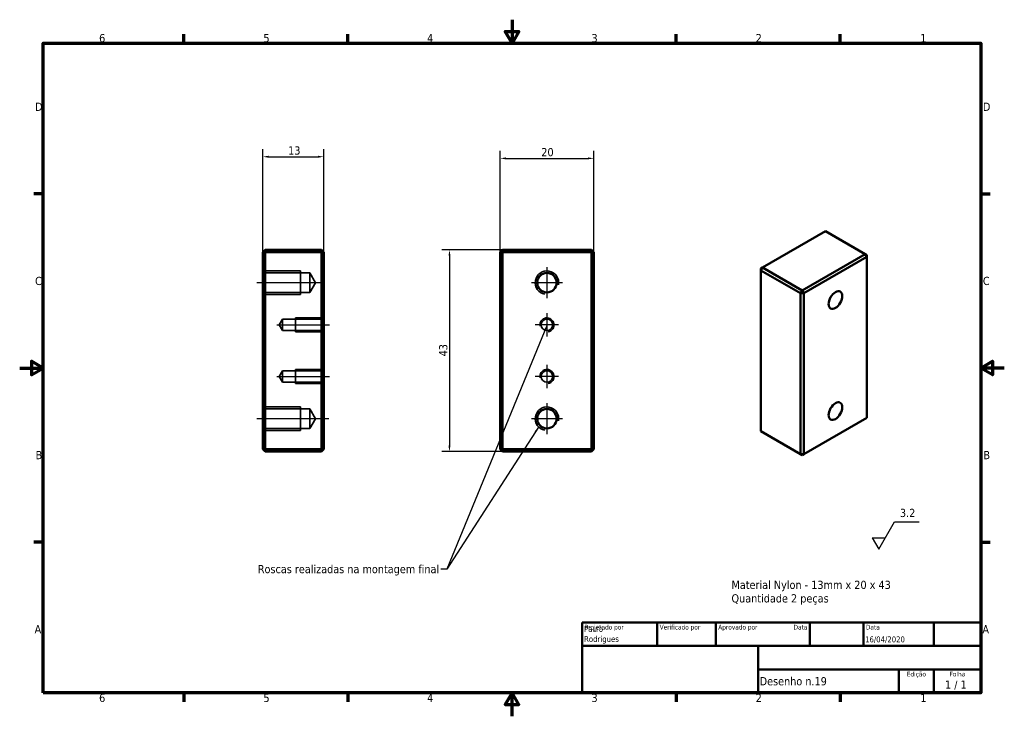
# Model space of a CAD drawing. Header units: millimetres. Extents: x 0 to 210, y 0 to 149.
import ezdxf
from ezdxf.enums import TextEntityAlignment as Align

# ---------------------------------------------------------------- set-up
doc = ezdxf.new("R2010")
doc.units = ezdxf.units.MM
doc.header["$LTSCALE"] = 0.5
for name, color, linetype, lineweight in [('Borda (ISO)', 7, 'Continuous', 70), ('Dimensão (ISO)', 7, 'Continuous', 25), ('Estreito visível (ISO)', 7, 'Continuous', 35), ('Linha de centro (ISO)', 7, 'Continuous', 25), ('Marca de centro (ISO)', 7, 'Continuous', 25), ('Oculto (ISO)', 7, 'Continuous', 35), ('Símbolo (ISO)', 7, 'Continuous', 25), ('Título (ISO)', 7, 'Continuous', 50), ('Visível (ISO)', 7, 'Continuous', 50)]:
    doc.layers.add(name, color=color, linetype=linetype, lineweight=lineweight)
doc.styles.add('Estilo de texto13', font='tahoma.ttf')
doc.styles.add('Estilo de texto14', font='tahoma.ttf')
doc.styles.add('Texto da nota (ISO)', font='tahoma.ttf')
doc.dimstyles.new('Padrão (ISO)', dxfattribs={"dimscale": 0.5, "dimtxt": 3.5, "dimasz": 2.5, "dimexe": 3.175, "dimexo": 0, "dimgap": 0.762, "dimtad": 1, "dimrnd": 1e-08, "dimzin": 0, "dimtxsty": 'Texto da nota (ISO)', "dimcen": 0.09, "dimdle": 10, "dimclrd": 256, "dimclre": 256, "dimclrt": 256, "dimazin": 0, "dimtfac": 1.001486, "dimtmove": 0, "dimatfit": 3, "dimfxl": 1, "dimtolj": 1, "dimtzin": 0, "dimlwd": -1, "dimlwe": -1, "dimarcsym": 0})
doc.dimstyles.new('Padrão - Método 1b (ISO)$7', dxfattribs={"dimscale": 0.5, "dimtxt": 3.5, "dimasz": 2.5, "dimexe": 3.175, "dimexo": 0, "dimgap": 0.762, "dimtad": 1, "dimtoh": 1, "dimrnd": 1e-08, "dimtxsty": 'Texto da nota (ISO)', "dimcen": 0.09, "dimdle": 10, "dimclrd": 256, "dimclre": 256, "dimclrt": 256, "dimazin": 2, "dimtfac": 1, "dimtmove": 0, "dimatfit": 3, "dimfxl": 1, "dimtolj": 1, "dimlwd": -1, "dimlwe": -1, "dimarcsym": 0})

# ---------------------------------------------------------------- blocks, each defined once
blk = doc.blocks.new('Bordas Borda padrão')
at = {"layer": 'Borda (ISO)'}
for p, q in [((70, 287), (70, 290.9)), ((140, 287), (140, 290.9)), ((280, 287), (280, 290.9)), ((350, 287), (350, 290.9)), ((10, 222.75), (6.1, 222.75)), ((410, 222.75), (413.9, 222.75)), ((10, 74.25), (6.1, 74.25)), ((410, 74.25), (413.9, 74.25)), ((70, 10), (70, 6.1)), ((140, 10), (140, 6.1)), ((280, 10), (280, 6.1)), ((350, 10), (350, 6.1))]:
    blk.add_line(p, q, dxfattribs=at)
at = {"layer": 'Borda (ISO)', "flags": 128}
for points in [[(210, 297), (210, 287), (207.11, 292), (212.89, 292), (210, 287)], [(10, 10), (10, 287), (410, 287), (410, 10), (10, 10)], [(0, 148.5), (10, 148.5), (5, 151.39), (5, 145.61), (10, 148.5)], [(420, 148.5), (410, 148.5), (415, 151.39), (415, 145.61), (410, 148.5)], [(210, 0), (210, 10), (207.11, 5), (212.89, 5), (210, 10)]]:
    blk.add_lwpolyline(points, dxfattribs=at)
at = {"layer": 'Borda (ISO)', "char_height": 3.5, "attachment_point": 7, "style": 'Texto da nota (ISO)'}
for s, insert in [('6', (33.88, 287.33)), ('5', (103.98, 287.33)), ('4', (173.78, 287.4)), ('3', (243.91, 287.33)), ('2', (313.94, 287.4)), ('1', (384.21, 287.4)), ('D', (6.57, 258.13)), ('D', (410.87, 258.13)), ('C', (6.56, 183.81)), ('C', (410.86, 183.81)), ('B', (6.78, 109.63)), ('B', (411.08, 109.63)), ('A', (6.36, 35.38)), ('A', (410.66, 35.38)), ('6', (33.88, 6.03)), ('5', (103.98, 6.03)), ('4', (173.78, 6.1)), ('3', (243.91, 6.03)), ('2', (313.94, 6.1)), ('1', (384.21, 6.1))]:
    blk.add_mtext(s, dxfattribs=dict(at, insert=insert))
blk = doc.blocks.new('Blocos de títulos ISO')
at = {"layer": 'Título (ISO)'}
for p, q in [((270.07, 130), (100.07, 130)), ((100.07, 130), (100.07, 100)), ((132.07, 120), (132.07, 130)), ((157.07, 120), (157.07, 130)), ((197.07, 120), (197.07, 130)), ((220.07, 120), (220.07, 130)), ((250.07, 120), (250.07, 130)), ((270.07, 100), (270.07, 130)), ((100.07, 120), (270.07, 120)), ((175.07, 120), (175.07, 100)), ((270.07, 110), (175.07, 110)), ((235.07, 100), (235.07, 110)), ((250.07, 100), (250.07, 110)), ((100.07, 100), (270.07, 100))]:
    blk.add_line(p, q, dxfattribs=at)
at = {"layer": 'Título (ISO)', "style": 'Estilo de texto14'}
for s, p in [('Projetado por', (101.07, 129)), ('Verificado por', (133.07, 129)), ('Aprovado por', (158.07, 129)), ('Data', (221.07, 129))]:
    blk.add_text(s, height=2, dxfattribs=at).set_placement(p, align=Align.TOP_LEFT)
blk.add_text('Data', height=2, dxfattribs=at).set_placement((196.07, 129), align=Align.TOP_RIGHT)
for s, p in [('Edição', (242.57, 109)), ('Folha', (260.07, 109))]:
    blk.add_text(s, height=2, dxfattribs=at).set_placement(p, align=Align.TOP_CENTER)
at = {"layer": 'Título (ISO)', "style": 'Texto da nota (ISO)'}
blk.add_text('1 / 1 ', height=3.5, dxfattribs=at).set_placement((260.07, 103.5), align=Align.MIDDLE_CENTER)
at = {"layer": 'Título (ISO)'}
for tag, p, height, style in [('AUTOR_001', (100.82, 125.99), 2.5, 'Estilo de texto13'), ('AUTOR_002', (100.82, 121.71), 2.5, 'Estilo de texto13'), ('DATA_DE_CRIAÇÃO_001', (220.69, 121.54), 2.5, 'Estilo de texto13'), ('NÚMERO_DA_PEÇA_001', (175.72, 103.21), 3.5, 'Texto da nota (ISO)')]:
    blk.add_attdef(tag, p, '', height=height, dxfattribs=dict(at, style=style))
at = {"layer": 'Título (ISO)', "style": 'Estilo de texto13'}
for tag, p in [('VERIFICADO_POR', (133.07, 121)), ('APROVADO_POR_ENG.', (158.07, 121))]:
    blk.add_attdef(tag, text='', height=2.5, dxfattribs=at).set_placement(p, align=Align.BOTTOM_LEFT)
blk.add_attdef('DATA_DE_APROVAÇÃO_DA_ENG.', text='', height=2.5, dxfattribs=at).set_placement((196.07, 121), align=Align.BOTTOM_RIGHT)
at = {"layer": 'Título (ISO)', "style": 'Texto da nota (ISO)'}
for tag, p in [('TÍTULO', (222.57, 115)), ('EMPRESA', (137.41, 109.96)), ('NÚMERO_DE_REVISÃO', (242.57, 103.5))]:
    blk.add_attdef(tag, text='', height=3.5, dxfattribs=at).set_placement(p, align=Align.MIDDLE_CENTER)
blk = doc.blocks.new('*D5')
at = {"layer": 'Defpoints', "color": 0, "transparency": 16777216}
for p in [(64.86, 119.29), (51.86, 98.94), (64.86, 98.94)]:
    blk.add_point(p, dxfattribs=at)
at = {"layer": 'Dimensão (ISO)', "transparency": 16777216}
for p, q in [((51.86, 98.94), (51.86, 120.88)), ((64.86, 98.94), (64.86, 120.88)), ((53.11, 119.29), (63.61, 119.29))]:
    blk.add_line(p, q, dxfattribs=at)
for points in [[(53.11, 119.5), (53.11, 119.08), (51.86, 119.29)], [(63.61, 119.5), (63.61, 119.08), (64.86, 119.29)]]:
    blk.add_solid(points, dxfattribs=at)
at = {"layer": 'Dimensão (ISO)', "transparency": 16777216, "insert": (57.25, 121.49), "char_height": 1.75, "attachment_point": 1, "style": 'Texto da nota (ISO)'}
blk.add_mtext('\\A1;13', dxfattribs=at)
blk = doc.blocks.new('*D6')
at = {"layer": 'Defpoints', "color": 0, "transparency": 16777216}
for p in [(122.45, 118.94), (102.45, 98.94), (122.45, 98.94)]:
    blk.add_point(p, dxfattribs=at)
at = {"layer": 'Dimensão (ISO)', "transparency": 16777216}
for p, q in [((102.45, 98.94), (102.45, 120.53)), ((122.45, 98.94), (122.45, 120.53)), ((103.7, 118.94), (121.2, 118.94))]:
    blk.add_line(p, q, dxfattribs=at)
for points in [[(103.7, 119.15), (103.7, 118.73), (102.45, 118.94)], [(121.2, 119.15), (121.2, 118.73), (122.45, 118.94)]]:
    blk.add_solid(points, dxfattribs=at)
at = {"layer": 'Dimensão (ISO)', "transparency": 16777216, "insert": (111.25, 121.14), "char_height": 1.75, "attachment_point": 1, "style": 'Texto da nota (ISO)'}
blk.add_mtext('\\A1;20', dxfattribs=at)
blk = doc.blocks.new('*D7')
at = {"layer": 'Defpoints', "color": 0, "transparency": 16777216}
for p in [(102.95, 99.44), (91.66, 56.44), (102.95, 56.44)]:
    blk.add_point(p, dxfattribs=at)
at = {"layer": 'Dimensão (ISO)', "transparency": 16777216}
for p, q in [((102.95, 99.44), (90.07, 99.44)), ((91.66, 98.19), (91.66, 57.69)), ((102.95, 56.44), (90.07, 56.44))]:
    blk.add_line(p, q, dxfattribs=at)
for points in [[(91.45, 98.19), (91.87, 98.19), (91.66, 99.44)], [(91.45, 57.69), (91.87, 57.69), (91.66, 56.44)]]:
    blk.add_solid(points, dxfattribs=at)
at = {"layer": 'Dimensão (ISO)', "transparency": 16777216, "insert": (89.46, 76.72), "char_height": 1.75, "attachment_point": 1, "rotation": 90, "style": 'Texto da nota (ISO)'}
blk.add_mtext('\\A1;43', dxfattribs=at)
blk = doc.blocks.new('Identificador de textura de superfície1')
at = {"layer": 'Símbolo (ISO)'}
for p, q in [((366.49, 71.25), (373.21, 82.88)), ((373.21, 82.88), (383.71, 82.88)), ((363.67, 76.15), (366.49, 71.25)), ((363.67, 76.15), (369.32, 76.15))]:
    blk.add_line(p, q, dxfattribs=at)
at = {"layer": 'Símbolo (ISO)', "insert": (375.47, 84.9), "char_height": 3.5, "attachment_point": 7, "style": 'Texto da nota (ISO)'}
blk.add_mtext('3.2', dxfattribs=at)

msp = doc.modelspace()

# ---------------------------------------------------------------- linework, layer by layer
at = {"layer": 'Estreito visível (ISO)'}
for centre in [(112.45, 92.44), (112.45, 63.44)]:
    msp.add_arc(centre, 2.5, 350, 260, dxfattribs=at)
at = {"layer": 'Linha de centro (ISO)', "linetype": 'Continuous'}
for p, q in [((64.49, 92.44), (50.61, 92.44)), ((54.81, 83.44), (66.11, 83.44)), ((54.81, 72.44), (66.11, 72.44)), ((65.91, 63.44), (50.61, 63.44))]:
    msp.add_line(p, q, dxfattribs=at)
at = {"layer": 'Marca de centro (ISO)', "linetype": 'Continuous'}
for p, q in [((112.45, 95.76), (112.45, 89.12)), ((115.77, 92.44), (109.14, 92.44)), ((112.45, 85.92), (112.45, 80.96)), ((114.93, 83.44), (109.97, 83.44)), ((112.45, 74.92), (112.45, 69.96)), ((114.93, 72.44), (109.97, 72.44)), ((112.45, 66.76), (112.45, 60.12)), ((115.77, 63.44), (109.14, 63.44))]:
    msp.add_line(p, q, dxfattribs=at)
at = {"layer": 'Oculto (ISO)'}
for p, q in [((59.86, 94.94), (51.86, 94.94)), ((61.86, 94.51), (51.86, 94.51)), ((59.86, 89.94), (59.86, 94.94)), ((61.86, 94.51), (61.86, 90.37)), ((63.1, 92.44), (61.86, 94.51)), ((63.1, 92.44), (61.86, 90.37)), ((61.86, 90.37), (51.86, 90.37)), ((51.86, 89.94), (59.86, 89.94)), ((55.32, 83.44), (56.06, 84.67)), ((56.06, 82.21), (56.06, 84.67)), ((56.06, 84.67), (64.86, 84.67)), ((64.86, 84.94), (58.86, 84.94)), ((58.86, 84.94), (58.86, 81.94)), ((55.32, 83.44), (56.06, 82.21)), ((56.06, 82.21), (64.86, 82.21)), ((58.86, 81.94), (64.86, 81.94)), ((55.32, 72.44), (56.06, 73.67)), ((56.06, 71.21), (56.06, 73.67)), ((56.06, 73.67), (64.86, 73.67)), ((64.86, 73.94), (58.86, 73.94)), ((58.86, 73.94), (58.86, 70.94)), ((55.32, 72.44), (56.06, 71.21)), ((56.06, 71.21), (64.86, 71.21)), ((58.86, 70.94), (64.86, 70.94)), ((59.86, 65.94), (51.86, 65.94)), ((61.86, 65.51), (51.86, 65.51)), ((59.86, 60.94), (59.86, 65.94)), ((61.86, 65.51), (61.86, 61.37)), ((63.1, 63.44), (61.86, 65.51)), ((63.1, 63.44), (61.86, 61.37)), ((61.86, 61.37), (51.86, 61.37)), ((51.86, 60.94), (59.86, 60.94))]:
    msp.add_line(p, q, dxfattribs=at)
for centre in [(112.45, 83.44), (112.45, 72.44)]:
    msp.add_circle(centre, 1.23, dxfattribs=at)
for centre in [(112.45, 83.44), (112.45, 72.44)]:
    msp.add_arc(centre, 1.5, 280, 190, dxfattribs=at)
at = {"layer": 'Visível (ISO)'}
for p, q in [((158.43, 95.68), (171.87, 103.43)), ((171.87, 103.43), (180.35, 98.53)), ((51.86, 98.94), (52.36, 99.44)), ((52.36, 98.94), (51.86, 98.94)), ((51.86, 98.94), (51.86, 56.94)), ((52.36, 99.44), (52.36, 98.94)), ((64.36, 99.44), (52.36, 99.44)), ((52.36, 56.94), (52.36, 98.94)), ((52.36, 98.94), (64.36, 98.94)), ((64.36, 99.44), (64.86, 98.94)), ((64.36, 98.94), (64.36, 99.44)), ((64.86, 98.94), (64.36, 98.94)), ((64.36, 98.94), (64.36, 56.94)), ((64.86, 56.94), (64.86, 98.94)), ((102.45, 98.94), (102.95, 99.44)), ((102.95, 98.94), (102.45, 98.94)), ((102.45, 98.94), (102.45, 56.94)), ((102.95, 99.44), (102.95, 98.94)), ((121.95, 99.44), (102.95, 99.44)), ((102.95, 98.94), (121.95, 98.94)), ((102.95, 56.94), (102.95, 98.94)), ((121.95, 98.94), (121.95, 99.44)), ((121.95, 99.44), (122.45, 98.94)), ((122.45, 98.94), (121.95, 98.94)), ((121.95, 98.94), (121.95, 56.94)), ((122.45, 56.94), (122.45, 98.94)), ((180.35, 98.53), (166.92, 90.78)), ((167.27, 90.17), (180.71, 97.92)), ((180.71, 97.92), (180.35, 98.53)), ((180.35, 98.53), (180.71, 98.33)), ((180.71, 98.33), (180.71, 97.92)), ((180.71, 97.92), (180.71, 63.63)), ((158.43, 95.68), (158.08, 95.06)), ((158.08, 95.47), (158.43, 95.68)), ((158.08, 95.06), (158.08, 95.47)), ((158.08, 60.77), (158.08, 95.06)), ((158.08, 95.06), (166.56, 90.17)), ((166.92, 90.78), (158.43, 95.68)), ((166.56, 90.17), (166.92, 90.78)), ((166.92, 90.78), (167.27, 90.17)), ((167.27, 90.17), (166.56, 90.17)), ((166.56, 90.17), (166.56, 55.87)), ((167.27, 55.87), (167.27, 90.17)), ((180.71, 63.63), (167.27, 55.87)), ((166.56, 55.87), (158.08, 60.77)), ((51.86, 56.94), (52.36, 56.94)), ((52.36, 56.44), (51.86, 56.94)), ((52.36, 56.94), (52.36, 56.44)), ((64.36, 56.94), (52.36, 56.94)), ((64.36, 56.44), (64.36, 56.94)), ((64.86, 56.94), (64.36, 56.44)), ((64.36, 56.94), (64.86, 56.94)), ((102.95, 56.44), (102.45, 56.94)), ((102.45, 56.94), (102.95, 56.94)), ((102.95, 56.94), (102.95, 56.44)), ((121.95, 56.94), (102.95, 56.94)), ((122.45, 56.94), (121.95, 56.44)), ((121.95, 56.94), (122.45, 56.94)), ((121.95, 56.44), (121.95, 56.94)), ((52.36, 56.44), (64.36, 56.44)), ((102.95, 56.44), (121.95, 56.44)), ((166.92, 55.67), (166.56, 55.87)), ((166.56, 55.87), (167.27, 55.87)), ((167.27, 55.87), (166.92, 55.67))]:
    msp.add_line(p, q, dxfattribs=at)
for centre in [(112.45, 92.44), (112.45, 63.44)]:
    msp.add_circle(centre, 2.07, dxfattribs=at)
for centre in [(173.99, 88.74), (173.99, 65.06)]:
    msp.add_ellipse(centre, major_axis=(-1.03, -1.79), ratio=0.57735, dxfattribs=at)

# ---------------------------------------------------------------- block references
at = {"xscale": 0.5, "yscale": 0.5, "zscale": 0.5}
msp.add_blockref('Bordas Borda padrão', (0, 0), dxfattribs=at)
msp.add_blockref('Blocos de títulos ISO', (69.96, -45), dxfattribs=at).add_auto_attribs({'NÚMERO_DA_PEÇA_001': 'Desenho n.19', 'AUTOR_001': 'Paulo', 'DATA_DE_CRIAÇÃO_001': '16/04/2020', 'AUTOR_002': 'Rodrigues'})
at = {"layer": 'Símbolo (ISO)', "xscale": 0.5, "yscale": 0.5, "zscale": 0.5}
msp.add_blockref('Identificador de textura de superfície1', (0, 0), dxfattribs=at)

# ---------------------------------------------------------------- texts
at = {"layer": 'Símbolo (ISO)', "insert": (89.46, 32.26), "char_height": 1.75, "width": 39.2573, "attachment_point": 3, "style": 'Texto da nota (ISO)'}
msp.add_mtext('{\\fTahoma|b0|i0;Roscas realizadas na montagem final}', dxfattribs=at)
at = {"layer": 'Símbolo (ISO)', "insert": (89.47, 32.26), "char_height": 1.75, "attachment_point": 3, "style": 'Texto da nota (ISO)'}
msp.add_mtext('{ }', dxfattribs=at)
at = {"layer": 'Símbolo (ISO)', "insert": (151.81, 28.9), "char_height": 1.75, "width": 34.8639, "attachment_point": 1, "line_spacing_factor": 0.987884, "style": 'Texto da nota (ISO)'}
msp.add_mtext('{\\fTahoma|b0|i0;Material Nylon - 13mm x 20 x 43\\P\\fTahoma|b0|i0;Quantidade 2 peças}', dxfattribs=at)

# ---------------------------------------------------------------- dimensions: what is measured, and where the dimension line sits
at = {"layer": 'Dimensão (ISO)'}
for base, p1, p2, angle, picture, middle in [((64.86, 119.29), (51.86, 98.94), (64.86, 98.94), 180, '*D5', (58.36, 119.29)), ((122.45, 118.94), (102.45, 98.94), (122.45, 98.94), 180, '*D6', (112.45, 118.94)), ((91.66, 56.44), (102.95, 99.44), (102.95, 56.44), 90, '*D7', (91.66, 77.94))]:
    dim = msp.add_linear_dim(base=base, p1=p1, p2=p2, angle=angle, dimstyle='Padrão (ISO)', override={"dimgap": 0.762, "dimdec": 0, "dimtol": 0, "dimlim": 0, "dimtp": 0, "dimtm": 0, "dimtdec": 2, "dimtofl": 0, "dimatfit": 1}, dxfattribs=at)
    dim.commit()
    dim.dimension.update_dxf_attribs({"geometry": picture, "text_midpoint": middle, "dimtype": 160})

# ---------------------------------------------------------------- leaders
at = {"layer": 'Símbolo (ISO)', "annotation_type": 0, "has_hookline": 1, "hookline_direction": 1}
for points, text_width in [([(112.5, 83.44), (91.1, 31.39), (89.85, 31.39)], 0.752), ([(110.68, 61.67), (91.1, 31.39), (89.85, 31.39)], 38.92)]:
    msp.add_leader(points, dimstyle='Padrão - Método 1b (ISO)$7', override={"dimtad": 0}, dxfattribs=dict(at, text_width=text_width))

doc.saveas('drawing.dxf')
